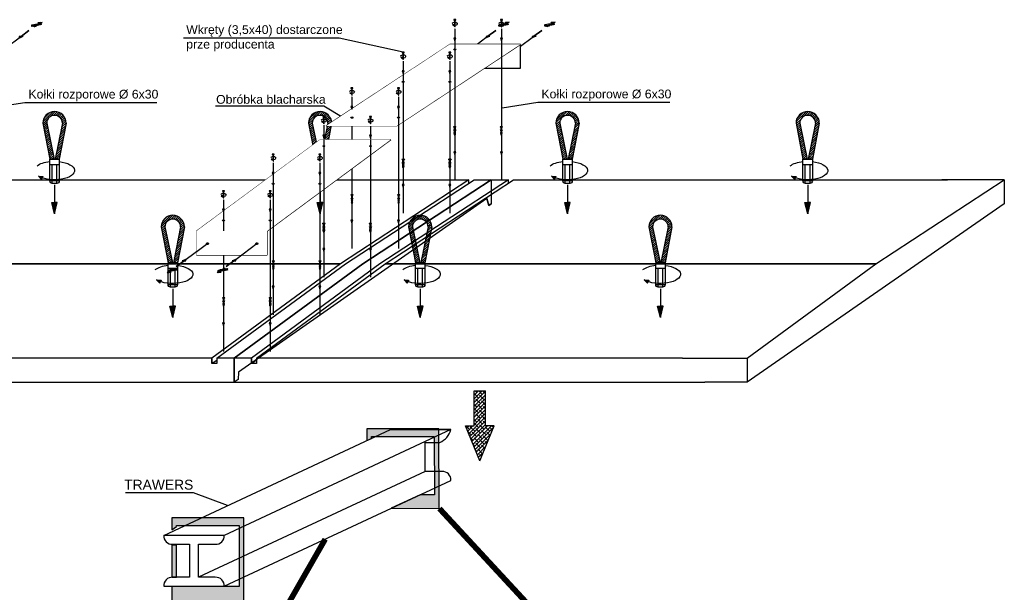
# Model space of a CAD drawing. Header units: millimetres. Extents: x 11359 to 209982, y 9392 to 44475.
# Tile 29 of 32: x 144868 to 151836, y 40418 to 44475. Entities that reach past the tile are written whole.
import ezdxf

# ---------------------------------------------------------------- set-up
doc = ezdxf.new("R2010")
doc.units = ezdxf.units.MM
doc.set_wipeout_variables(frame=1)
doc.linetypes.add('DASHED2', pattern=[0.375, 0.25, -0.125])
doc.layers.add('Aparatura', color=7, linetype='Continuous')
doc.layers.add('Obudowa', color=7, linetype='Continuous')
doc.styles.add('Arial', font='arial.ttf')

# ---------------------------------------------------------------- blocks, each defined once
blk = doc.blocks.new('Pętla RD2')
at = {"layer": 'Obudowa'}
h = blk.add_hatch(dxfattribs=at)
h.set_pattern_fill('ANSI31', color=256, scale=2.327911, style=0)
h.set_pattern_definition([(45, (-120422.972, -27003.846), (-5.22630967, 5.22630967), [])])
edge = h.paths.add_edge_path()
edge.add_line((-37, 427.8), (-1.7, 257.6))
edge.add_line((-1.7, 257.6), (-22.1, 257.6))
edge.add_line((-22.1, 257.6), (-54.7, 427.8))
edge.add_arc((0, 427.8), 54.7, 0, 180, ccw=False)
edge.add_line((54.7, 427.8), (22.1, 257.6))
edge.add_line((22.1, 257.6), (2.8, 257.6))
edge.add_line((2.8, 257.6), (37, 427.8))
edge.add_arc((0, 427.8), 37, 0, 180)
for points in [[(-61.1, 162.2), (-57.4, 168.9), (-54.9, 176.1), (-76, 177.1)], [(-13.1, 53.8), (0, 53.8), (13.1, 53.8), (0, 0)]]:
    blk.add_hatch(color=256, dxfattribs=at).paths.add_polyline_path(points)
for p, q in [((-54.7, 427.8), (-22.1, 257.6)), ((-37, 427.8), (-1.7, 257.6)), ((37, 427.8), (2.8, 257.6)), ((54.7, 427.8), (22.1, 257.6)), ((-1.7, 257.6), (-22.1, 257.6)), ((-22.1, 233.3), (22.1, 233.3)), ((-11.1, 143.2), (-11.1, 233.3)), ((22.1, 257.6), (2.8, 257.6)), ((11.3, 143.2), (11.3, 233.3)), ((-76, 177.1), (-61.1, 162.2)), ((-76, 177.1), (-54.9, 176.1)), ((-61.1, 162.2), (-57.4, 168.9)), ((-54.9, 176.1), (-57.4, 168.9)), ((-22.1, 156.4), (22.1, 156.4)), ((0, 136), (0, 0)), ((-13.1, 53.8), (0, 53.8)), ((0, 0), (-13.1, 53.8)), ((13.1, 53.8), (0, 53.8)), ((0, 0), (13.1, 53.8))]:
    blk.add_line(p, q, dxfattribs=at)
blk.add_lwpolyline([(-22.1, 257.6), (22.1, 257.6), (22.1, 154.9, -0.414214), (10.5, 143.2), (-10.5, 143.2, -0.414214), (-22.1, 154.9)], format="xyb", close=True, dxfattribs=at)
for radius in [54.7, 37]:
    blk.add_arc((0, 427.8), radius, 0, 180, dxfattribs=at)
at = {"layer": 'Obudowa', "extrusion": (0, 0, -1)}
for start_param, end_param in [(3.688562, 4.487808), (4.955091, 8.758452)]:
    blk.add_ellipse((-0.8, 204), major_axis=(95.6, 0), ratio=0.455266, start_param=start_param, end_param=end_param, dxfattribs=at)
blk = doc.blocks.new('wkręt metalowy')
at = {"layer": 'Aparatura'}
blk.add_hatch(color=256, dxfattribs=at).paths.add_polyline_path([(-16.1, -35.4), (-8.8, -42.8), (-5.8, -36.3)])
h = blk.add_hatch(dxfattribs=at)
h.set_pattern_fill('ANSI31', color=256, style=0)
h.set_pattern_definition([(45, (-65941.505, -9144.7633), (-2.24506403, 2.24506403), [])])
h.paths.add_polyline_path([(2, -6.5), (-2, -6.5), (-2, -47.2), (-0.7, -51.7), (0.7, -51.7), (2, -47.2)])
for points in [[(7, 0), (-7, 0), (-7, -3.3), (-2, -6.5), (-2, -47.2), (-0.7, -51.7), (0.7, -51.7), (2, -47.2), (2, -6.5), (7, -3.3), (7, 0)], [(-16.1, -35.4), (-8.8, -42.8), (-5.8, -36.3)]]:
    blk.add_lwpolyline(points, close=True, dxfattribs=at)
blk.add_lwpolyline([(-18.1, -25.8, -0.254348), (-0.4, -17.2, -0.252478), (15.7, -24.3, -0.477667), (10.6, -38, -0.171325), (-7.3, -39.5, 0.764721)], format="xyb", dxfattribs=at)
blk.add_lwpolyline([(-2, -6.5), (2, -6.5)], dxfattribs=at)
blk = doc.blocks.new('kolek rozporo')
at = {"layer": 'Aparatura', "color": 251}
blk.add_lwpolyline([(-4, -3.1), (-4, -27.6), (-7.2, -22.7), (-6.3, -26.7), (-4, -30.6), (-4, -38.5), (-6, -38.5), (-6, -40.5), (-4, -41.5), (-4, -48.1), (-6, -48.1), (-6, -50.1), (-4, -51.1), (-4, -55.3), (-1.4, -60.8), (-0.2, -60.8), (-0.2, -47.3), (0.2, -47.3), (0.2, -60.8), (1.4, -60.8), (4, -55.3), (4, -51.1), (6, -50.1), (6, -48.1), (4, -48.1), (4, -41.5), (6, -40.5), (6, -38.5), (4, -38.5), (4, -30.6), (6.3, -26.7), (7.2, -22.7), (4, -27.6), (4, -3.1, -0.108384), (-4, -3.1)], format="xyb", close=True, dxfattribs=at)
for points in [[(-0.2, -20.2), (0.2, -20.2), (0.2, -24.4), (-0.2, -24.4)], [(-0.2, -27), (0.2, -27), (0.2, -33.7), (-0.2, -33.7)], [(-0.2, -36.2), (0.2, -36.2), (0.2, -44.8), (-0.2, -44.8)]]:
    blk.add_lwpolyline(points, close=True, dxfattribs=at)
at = {"layer": 'Obudowa', "color": 251}
for major_axis, ratio in [((8.34, 0), 0.418705), ((8.34, 0), 0.418705), ((5.66, 0), 0.246822), ((5.66, 0), 0.246822)]:
    blk.add_ellipse((0, 0), major_axis=major_axis, ratio=ratio, start_param=0, end_param=6.28318, dxfattribs=at)
blk = doc.blocks.new('blacha z wkretami na dach')
at = {"layer": 'Aparatura'}
for points in [[(2124.2, 1346.5), (2131.3, 1365.8), (2117, 1365.8)], [(884.1, 745), (1758.5, 1322.2), (2258.5, 1322.2), (1384.1, 745)], [(-33.6, 0), (840.7, 647.2), (1340.7, 647.2), (466.4, 0)], [(1794.3, 542.2), (1801.5, 561.5), (1787.2, 561.5)], [(2124.2, 542.2), (2131.3, 561.5), (2117, 561.5)], [(1429.4, 310.9), (1436.6, 330.2), (1422.3, 330.2)], [(1759.3, 310.9), (1766.4, 330.2), (1752.1, 330.2)], [(1066.8, 58.9), (1074, 78.2), (1059.6, 78.2)], [(1396.6, 58.9), (1403.8, 78.2), (1389.5, 78.2)], [(867.7, -143.7), (874.8, -124.4), (860.5, -124.4)], [(1197.5, -143.7), (1204.7, -124.4), (1190.4, -124.4)], [(510, -409.4), (517.1, -390), (502.8, -390)], [(839.8, -409.4), (847, -390), (832.7, -390)], [(158.4, -669.3), (165.6, -650), (151.3, -650)], [(488.3, -669.3), (495.4, -650), (481.1, -650)]]:
    blk.add_lwpolyline(points, close=True, dxfattribs=at)
at = {"layer": 'Aparatura', "color": 252, "linetype": 'DASHED2', "ltscale": 0.6}
blk.add_lwpolyline([(1066.8, 952.3), (1066.8, -124.6)], dxfattribs=at)
at = {"layer": 'Obudowa'}
for points in [[(1758.5, 1153.2), (2258.5, 1153.2), (2258.5, 1322.2), (1758.5, 1322.2), (1758.5, 1153.2)], [(-33.6, -169), (466.4, -169), (466.4, 0), (-33.6, 0), (-33.6, -169)]]:
    blk.add_lwpolyline(points, close=True, dxfattribs=at)
blk.add_ellipse((2124.1, 1287.1), major_axis=(7, 0), ratio=0.666381, start_param=0, end_param=6.28318, dxfattribs=at)
for points, knots in [([(2102.8, 1458.9), (2107.9, 1462.7), (2127.4, 1466.9), (2146.2, 1468.3), (2146.2, 1468.3), (2165.1, 1469.8), (2176.2, 1467.8), (2171.1, 1464)], [0, 0, 0, 0, 0.5, 0.5, 0.5, 0.5, 1, 1, 1, 1]), ([(2171.1, 1464), (2165.9, 1460.2), (2146.4, 1456), (2127.6, 1454.6), (2127.6, 1454.6), (2121.6, 1454.1), (2116.1, 1454), (2111.7, 1454.2)], [0, 0, 0, 0, 0.5, 0.5, 0.5, 0.5, 1, 1, 1, 1]), ([(2131, 1450.4), (2131, 1450.4), (2168.3, 1477.8), (2168.3, 1477.8), (2168.3, 1477.8), (2168.3, 1477.8), (2160.6, 1477.2), (2160.6, 1477.2), (2160.6, 1477.2), (2160.6, 1477.2), (2123.4, 1449.8), (2123.4, 1449.8), (2123.4, 1449.8), (2123.4, 1449.8), (2122.2, 1447.3), (2122.2, 1447.3), (2122.2, 1447.3), (2122.2, 1447.3), (2124.7, 1447.5), (2124.7, 1447.5), (2124.7, 1447.5), (2124.7, 1447.5), (2131, 1450.4), (2131, 1450.4)], [0, 0, 0, 0, 0.166667, 0.166667, 0.166667, 0.166667, 0.333333, 0.333333, 0.333333, 0.333333, 0.5, 0.5, 0.5, 0.5, 0.666667, 0.666667, 0.666667, 0.666667, 0.833333, 0.833333, 0.833333, 0.833333, 1, 1, 1, 1]), ([(2178.3, 1479.1), (2178.3, 1479.1), (2175.7, 1477.1), (2175.7, 1477.1), (2175.7, 1477.1), (2175.7, 1477.1), (2163.8, 1474.5), (2163.8, 1474.5), (2163.8, 1474.5), (2163.8, 1474.5), (2156.1, 1473.9), (2156.1, 1473.9), (2156.1, 1473.9), (2156.1, 1473.9), (2149.4, 1475.1), (2149.4, 1475.1), (2149.4, 1475.1), (2149.4, 1475.1), (2152, 1477.1), (2152, 1477.1), (2152, 1477.1), (2152, 1477.1), (2178.3, 1479.1), (2178.3, 1479.1)], [0, 0, 0, 0, 0.166667, 0.166667, 0.166667, 0.166667, 0.333333, 0.333333, 0.333333, 0.333333, 0.5, 0.5, 0.5, 0.5, 0.666667, 0.666667, 0.666667, 0.666667, 0.833333, 0.833333, 0.833333, 0.833333, 1, 1, 1, 1]), ([(2428.2, 1459.1), (2433.3, 1462.9), (2452.8, 1467.1), (2471.7, 1468.5), (2471.7, 1468.5), (2490.5, 1469.9), (2501.6, 1468), (2496.5, 1464.2)], [0, 0, 0, 0, 0.5, 0.5, 0.5, 0.5, 1, 1, 1, 1]), ([(2496.5, 1464.2), (2491.3, 1460.4), (2471.8, 1456.2), (2453, 1454.7), (2453, 1454.7), (2447, 1454.3), (2441.5, 1454.2), (2437.1, 1454.4)], [0, 0, 0, 0, 0.5, 0.5, 0.5, 0.5, 1, 1, 1, 1]), ([(2456.4, 1450.6), (2456.4, 1450.6), (2493.7, 1478), (2493.7, 1478), (2493.7, 1478), (2493.7, 1478), (2486, 1477.4), (2486, 1477.4), (2486, 1477.4), (2486, 1477.4), (2448.8, 1450), (2448.8, 1450), (2448.8, 1450), (2448.8, 1450), (2447.6, 1447.5), (2447.6, 1447.5), (2447.6, 1447.5), (2447.6, 1447.5), (2450.1, 1447.7), (2450.1, 1447.7), (2450.1, 1447.7), (2450.1, 1447.7), (2456.4, 1450.6), (2456.4, 1450.6)], [0, 0, 0, 0, 0.166667, 0.166667, 0.166667, 0.166667, 0.333333, 0.333333, 0.333333, 0.333333, 0.5, 0.5, 0.5, 0.5, 0.666667, 0.666667, 0.666667, 0.666667, 0.833333, 0.833333, 0.833333, 0.833333, 1, 1, 1, 1]), ([(2503.7, 1479.2), (2503.7, 1479.2), (2501.1, 1477.3), (2501.1, 1477.3), (2501.1, 1477.3), (2501.1, 1477.3), (2489.2, 1474.7), (2489.2, 1474.7), (2489.2, 1474.7), (2489.2, 1474.7), (2481.5, 1474.1), (2481.5, 1474.1), (2481.5, 1474.1), (2481.5, 1474.1), (2474.8, 1475.3), (2474.8, 1475.3), (2474.8, 1475.3), (2474.8, 1475.3), (2477.4, 1477.3), (2477.4, 1477.3), (2477.4, 1477.3), (2477.4, 1477.3), (2503.7, 1479.2), (2503.7, 1479.2)], [0, 0, 0, 0, 0.166667, 0.166667, 0.166667, 0.166667, 0.333333, 0.333333, 0.333333, 0.333333, 0.5, 0.5, 0.5, 0.5, 0.666667, 0.666667, 0.666667, 0.666667, 0.833333, 0.833333, 0.833333, 0.833333, 1, 1, 1, 1]), ([(2085.1, 1420.9), (2085.1, 1420.9), (2029.2, 1379.8), (2029.2, 1379.8), (2029.2, 1379.8), (2029.2, 1379.8), (2085.1, 1420.9), (2085.1, 1420.9)], [0, 0, 0, 0, 0.5, 0.5, 0.5, 0.5, 1, 1, 1, 1]), ([(2123.4, 1456.8), (2123.4, 1456.8), (2116, 1454.3), (2116, 1454.3), (2116, 1454.3), (2116, 1454.3), (2108.6, 1451.8), (2108.6, 1451.8), (2108.6, 1451.8), (2108.6, 1451.8), (2105.2, 1453.3), (2105.2, 1453.3), (2105.2, 1453.3), (2105.2, 1453.3), (2101.8, 1454.9), (2101.8, 1454.9), (2101.8, 1454.9), (2101.8, 1454.9), (2112.6, 1455.8), (2112.6, 1455.8), (2112.6, 1455.8), (2112.6, 1455.8), (2123.4, 1456.8), (2123.4, 1456.8)], [0, 0, 0, 0, 0.166667, 0.166667, 0.166667, 0.166667, 0.333333, 0.333333, 0.333333, 0.333333, 0.5, 0.5, 0.5, 0.5, 0.666667, 0.666667, 0.666667, 0.666667, 0.833333, 0.833333, 0.833333, 0.833333, 1, 1, 1, 1]), ([(2410.5, 1421.1), (2410.5, 1421.1), (2354.7, 1380), (2354.7, 1380), (2354.7, 1380), (2354.7, 1380), (2410.5, 1421.1), (2410.5, 1421.1)], [0, 0, 0, 0, 0.5, 0.5, 0.5, 0.5, 1, 1, 1, 1]), ([(2448.8, 1457), (2448.8, 1457), (2441.4, 1454.5), (2441.4, 1454.5), (2441.4, 1454.5), (2441.4, 1454.5), (2434, 1452), (2434, 1452), (2434, 1452), (2434, 1452), (2430.6, 1453.5), (2430.6, 1453.5), (2430.6, 1453.5), (2430.6, 1453.5), (2427.2, 1455), (2427.2, 1455), (2427.2, 1455), (2427.2, 1455), (2438, 1456), (2438, 1456), (2438, 1456), (2438, 1456), (2448.8, 1457), (2448.8, 1457)], [0, 0, 0, 0, 0.166667, 0.166667, 0.166667, 0.166667, 0.333333, 0.333333, 0.333333, 0.333333, 0.5, 0.5, 0.5, 0.5, 0.666667, 0.666667, 0.666667, 0.666667, 0.833333, 0.833333, 0.833333, 0.833333, 1, 1, 1, 1]), ([(1429.4, 1266), (1429.4, 1266), (976.1, 1366.2), (976.1, 1366.2), (976.1, 1366.2), (976.1, 1366.2), (-126.1, 1366.2), (-126.1, 1366.2)], [0, 0, 0, 0, 0.5, 0.5, 0.5, 0.5, 1, 1, 1, 1]), ([(2014.1, 1368.7), (2014.1, 1368.7), (2015.3, 1373.9), (2015.3, 1373.9), (2015.3, 1373.9), (2015.3, 1373.9), (2016.5, 1379.1), (2016.5, 1379.1), (2016.5, 1379.1), (2016.5, 1379.1), (2029.6, 1380.1), (2029.6, 1380.1), (2029.6, 1380.1), (2029.6, 1380.1), (2042.8, 1381.1), (2042.8, 1381.1), (2042.8, 1381.1), (2042.8, 1381.1), (2028.4, 1374.9), (2028.4, 1374.9), (2028.4, 1374.9), (2028.4, 1374.9), (2014.1, 1368.7), (2014.1, 1368.7)], [0, 0, 0, 0, 0.166667, 0.166667, 0.166667, 0.166667, 0.333333, 0.333333, 0.333333, 0.333333, 0.5, 0.5, 0.5, 0.5, 0.666667, 0.666667, 0.666667, 0.666667, 0.833333, 0.833333, 0.833333, 0.833333, 1, 1, 1, 1]), ([(2014.1, 1368.7), (2014.1, 1368.7), (2015.3, 1373.9), (2015.3, 1373.9), (2015.3, 1373.9), (2015.3, 1373.9), (2016.5, 1379.1), (2016.5, 1379.1), (2016.5, 1379.1), (2016.5, 1379.1), (2029.6, 1380.1), (2029.6, 1380.1), (2029.6, 1380.1), (2029.6, 1380.1), (2042.8, 1381.1), (2042.8, 1381.1), (2042.8, 1381.1), (2042.8, 1381.1), (2028.4, 1374.9), (2028.4, 1374.9), (2028.4, 1374.9), (2028.4, 1374.9), (2014.1, 1368.7), (2014.1, 1368.7)], [0, 0, 0, 0, 0.166667, 0.166667, 0.166667, 0.166667, 0.333333, 0.333333, 0.333333, 0.333333, 0.5, 0.5, 0.5, 0.5, 0.666667, 0.666667, 0.666667, 0.666667, 0.833333, 0.833333, 0.833333, 0.833333, 1, 1, 1, 1]), ([(2340.4, 1368.7), (2340.4, 1368.7), (2341.6, 1373.9), (2341.6, 1373.9), (2341.6, 1373.9), (2341.6, 1373.9), (2342.8, 1379.1), (2342.8, 1379.1), (2342.8, 1379.1), (2342.8, 1379.1), (2355.9, 1380.1), (2355.9, 1380.1), (2355.9, 1380.1), (2355.9, 1380.1), (2369.1, 1381.1), (2369.1, 1381.1), (2369.1, 1381.1), (2369.1, 1381.1), (2354.7, 1374.9), (2354.7, 1374.9), (2354.7, 1374.9), (2354.7, 1374.9), (2340.4, 1368.7), (2340.4, 1368.7)], [0, 0, 0, 0, 0.166667, 0.166667, 0.166667, 0.166667, 0.333333, 0.333333, 0.333333, 0.333333, 0.5, 0.5, 0.5, 0.5, 0.666667, 0.666667, 0.666667, 0.666667, 0.833333, 0.833333, 0.833333, 0.833333, 1, 1, 1, 1]), ([(2340.4, 1368.7), (2340.4, 1368.7), (2341.6, 1373.9), (2341.6, 1373.9), (2341.6, 1373.9), (2341.6, 1373.9), (2342.8, 1379.1), (2342.8, 1379.1), (2342.8, 1379.1), (2342.8, 1379.1), (2355.9, 1380.1), (2355.9, 1380.1), (2355.9, 1380.1), (2355.9, 1380.1), (2369.1, 1381.1), (2369.1, 1381.1), (2369.1, 1381.1), (2369.1, 1381.1), (2354.7, 1374.9), (2354.7, 1374.9), (2354.7, 1374.9), (2354.7, 1374.9), (2340.4, 1368.7), (2340.4, 1368.7)], [0, 0, 0, 0, 0.166667, 0.166667, 0.166667, 0.166667, 0.333333, 0.333333, 0.333333, 0.333333, 0.5, 0.5, 0.5, 0.5, 0.666667, 0.666667, 0.666667, 0.666667, 0.833333, 0.833333, 0.833333, 0.833333, 1, 1, 1, 1]), ([(2130.6, 873.5), (2130.6, 873.5), (2382.2, 913), (2382.2, 913), (2382.2, 913), (2382.2, 913), (3316.5, 913), (3316.5, 913)], [0, 0, 0, 0, 0.5, 0.5, 0.5, 0.5, 1, 1, 1, 1]), ([(1003.3, 801.6), (1003.3, 801.6), (867.7, 883.7), (867.7, 883.7), (867.7, 883.7), (867.7, 883.7), (101.1, 883.7), (101.1, 883.7)], [0, 0, 0, 0, 0.5, 0.5, 0.5, 0.5, 1, 1, 1, 1]), ([(-106.6, -199.6), (-106.6, -199.6), (-107.8, -204.8), (-107.8, -204.8), (-107.8, -204.8), (-107.8, -204.8), (-109, -210), (-109, -210), (-109, -210), (-109, -210), (-122.2, -211), (-122.2, -211), (-122.2, -211), (-122.2, -211), (-135.3, -212), (-135.3, -212), (-135.3, -212), (-135.3, -212), (-121, -205.8), (-121, -205.8), (-121, -205.8), (-121, -205.8), (-106.6, -199.6), (-106.6, -199.6)], [0, 0, 0, 0, 0.166667, 0.166667, 0.166667, 0.166667, 0.333333, 0.333333, 0.333333, 0.333333, 0.5, 0.5, 0.5, 0.5, 0.666667, 0.666667, 0.666667, 0.666667, 0.833333, 0.833333, 0.833333, 0.833333, 1, 1, 1, 1]), ([(-106.6, -199.6), (-106.6, -199.6), (-107.8, -204.8), (-107.8, -204.8), (-107.8, -204.8), (-107.8, -204.8), (-109, -210), (-109, -210), (-109, -210), (-109, -210), (-122.2, -211), (-122.2, -211), (-122.2, -211), (-122.2, -211), (-135.3, -212), (-135.3, -212), (-135.3, -212), (-135.3, -212), (-121, -205.8), (-121, -205.8), (-121, -205.8), (-121, -205.8), (-106.6, -199.6), (-106.6, -199.6)], [0, 0, 0, 0, 0.166667, 0.166667, 0.166667, 0.166667, 0.333333, 0.333333, 0.333333, 0.333333, 0.5, 0.5, 0.5, 0.5, 0.666667, 0.666667, 0.666667, 0.666667, 0.833333, 0.833333, 0.833333, 0.833333, 1, 1, 1, 1]), ([(-165.9, -274), (-171.1, -277.8), (-190.6, -282), (-209.4, -283.4), (-209.4, -283.4), (-228.3, -284.8), (-239.4, -282.9), (-234.2, -279.1)], [0, 0, 0, 0, 0.5, 0.5, 0.5, 0.5, 1, 1, 1, 1]), ([(-234.2, -279.1), (-229.1, -275.3), (-209.6, -271.1), (-190.7, -269.7), (-190.7, -269.7), (-184.8, -269.2), (-179.3, -269.1), (-174.9, -269.3)], [0, 0, 0, 0, 0.5, 0.5, 0.5, 0.5, 1, 1, 1, 1]), ([(-194.2, -265.5), (-194.2, -265.5), (-231.5, -292.9), (-231.5, -292.9), (-231.5, -292.9), (-231.5, -292.9), (-223.8, -292.3), (-223.8, -292.3), (-223.8, -292.3), (-223.8, -292.3), (-186.5, -264.9), (-186.5, -264.9), (-186.5, -264.9), (-186.5, -264.9), (-185.4, -262.4), (-185.4, -262.4), (-185.4, -262.4), (-185.4, -262.4), (-187.9, -262.6), (-187.9, -262.6), (-187.9, -262.6), (-187.9, -262.6), (-194.2, -265.5), (-194.2, -265.5)], [0, 0, 0, 0, 0.166667, 0.166667, 0.166667, 0.166667, 0.333333, 0.333333, 0.333333, 0.333333, 0.5, 0.5, 0.5, 0.5, 0.666667, 0.666667, 0.666667, 0.666667, 0.833333, 0.833333, 0.833333, 0.833333, 1, 1, 1, 1]), ([(-186.6, -271.9), (-186.6, -271.9), (-179.2, -269.4), (-179.2, -269.4), (-179.2, -269.4), (-179.2, -269.4), (-171.8, -266.9), (-171.8, -266.9), (-171.8, -266.9), (-171.8, -266.9), (-168.4, -268.4), (-168.4, -268.4), (-168.4, -268.4), (-168.4, -268.4), (-165, -269.9), (-165, -269.9), (-165, -269.9), (-165, -269.9), (-175.8, -270.9), (-175.8, -270.9), (-175.8, -270.9), (-175.8, -270.9), (-186.6, -271.9), (-186.6, -271.9)], [0, 0, 0, 0, 0.166667, 0.166667, 0.166667, 0.166667, 0.333333, 0.333333, 0.333333, 0.333333, 0.5, 0.5, 0.5, 0.5, 0.666667, 0.666667, 0.666667, 0.666667, 0.833333, 0.833333, 0.833333, 0.833333, 1, 1, 1, 1]), ([(-177.6, -251.8), (-177.6, -251.8), (-121.8, -210.7), (-121.8, -210.7), (-121.8, -210.7), (-121.8, -210.7), (-177.6, -251.8), (-177.6, -251.8)], [0, 0, 0, 0, 0.5, 0.5, 0.5, 0.5, 1, 1, 1, 1]), ([(187.8, -274), (182.6, -277.8), (163.1, -282), (144.3, -283.4), (144.3, -283.4), (125.4, -284.8), (114.3, -282.9), (119.5, -279.1)], [0, 0, 0, 0, 0.5, 0.5, 0.5, 0.5, 1, 1, 1, 1]), ([(119.5, -279.1), (124.6, -275.3), (144.1, -271.1), (163, -269.7), (163, -269.7), (169, -269.2), (174.4, -269.1), (178.8, -269.3)], [0, 0, 0, 0, 0.5, 0.5, 0.5, 0.5, 1, 1, 1, 1]), ([(159.5, -265.5), (159.5, -265.5), (122.2, -292.9), (122.2, -292.9), (122.2, -292.9), (122.2, -292.9), (129.9, -292.3), (129.9, -292.3), (129.9, -292.3), (129.9, -292.3), (167.2, -264.9), (167.2, -264.9), (167.2, -264.9), (167.2, -264.9), (168.3, -262.4), (168.3, -262.4), (168.3, -262.4), (168.3, -262.4), (165.8, -262.6), (165.8, -262.6), (165.8, -262.6), (165.8, -262.6), (159.5, -265.5), (159.5, -265.5)], [0, 0, 0, 0, 0.166667, 0.166667, 0.166667, 0.166667, 0.333333, 0.333333, 0.333333, 0.333333, 0.5, 0.5, 0.5, 0.5, 0.666667, 0.666667, 0.666667, 0.666667, 0.833333, 0.833333, 0.833333, 0.833333, 1, 1, 1, 1]), ([(167.1, -271.9), (167.1, -271.9), (174.5, -269.4), (174.5, -269.4), (174.5, -269.4), (174.5, -269.4), (181.9, -266.9), (181.9, -266.9), (181.9, -266.9), (181.9, -266.9), (185.3, -268.4), (185.3, -268.4), (185.3, -268.4), (185.3, -268.4), (188.7, -269.9), (188.7, -269.9), (188.7, -269.9), (188.7, -269.9), (177.9, -270.9), (177.9, -270.9), (177.9, -270.9), (177.9, -270.9), (167.1, -271.9), (167.1, -271.9)], [0, 0, 0, 0, 0.166667, 0.166667, 0.166667, 0.166667, 0.333333, 0.333333, 0.333333, 0.333333, 0.5, 0.5, 0.5, 0.5, 0.666667, 0.666667, 0.666667, 0.666667, 0.833333, 0.833333, 0.833333, 0.833333, 1, 1, 1, 1]), ([(176.1, -251.8), (176.1, -251.8), (231.9, -210.7), (231.9, -210.7), (231.9, -210.7), (231.9, -210.7), (176.1, -251.8), (176.1, -251.8)], [0, 0, 0, 0, 0.5, 0.5, 0.5, 0.5, 1, 1, 1, 1]), ([(-241.5, -294.2), (-241.5, -294.2), (-238.8, -292.2), (-238.8, -292.2), (-238.8, -292.2), (-238.8, -292.2), (-227, -289.6), (-227, -289.6), (-227, -289.6), (-227, -289.6), (-219.3, -289), (-219.3, -289), (-219.3, -289), (-219.3, -289), (-212.6, -290.2), (-212.6, -290.2), (-212.6, -290.2), (-212.6, -290.2), (-215.2, -292.2), (-215.2, -292.2), (-215.2, -292.2), (-215.2, -292.2), (-241.5, -294.2), (-241.5, -294.2)], [0, 0, 0, 0, 0.166667, 0.166667, 0.166667, 0.166667, 0.333333, 0.333333, 0.333333, 0.333333, 0.5, 0.5, 0.5, 0.5, 0.666667, 0.666667, 0.666667, 0.666667, 0.833333, 0.833333, 0.833333, 0.833333, 1, 1, 1, 1]), ([(112.2, -294.2), (112.2, -294.2), (114.9, -292.2), (114.9, -292.2), (114.9, -292.2), (114.9, -292.2), (126.7, -289.6), (126.7, -289.6), (126.7, -289.6), (126.7, -289.6), (134.4, -289), (134.4, -289), (134.4, -289), (134.4, -289), (141.2, -290.2), (141.2, -290.2), (141.2, -290.2), (141.2, -290.2), (138.5, -292.2), (138.5, -292.2), (138.5, -292.2), (138.5, -292.2), (112.2, -294.2), (112.2, -294.2)], [0, 0, 0, 0, 0.166667, 0.166667, 0.166667, 0.166667, 0.333333, 0.333333, 0.333333, 0.333333, 0.5, 0.5, 0.5, 0.5, 0.666667, 0.666667, 0.666667, 0.666667, 0.833333, 0.833333, 0.833333, 0.833333, 1, 1, 1, 1])]:
    blk.add_open_spline(points, degree=3, knots=knots, dxfattribs=at)
for points in [[(2136, 1460.8), (2136, 1460.8), (2151.3, 1463.7), (2151.3, 1463.7)], [(2140.7, 1464.3), (2140.7, 1464.3), (2156, 1467.1), (2156, 1467.1)], [(2145.4, 1467.7), (2145.4, 1467.7), (2160.7, 1470.6), (2160.7, 1470.6)], [(2150, 1471.2), (2150, 1471.2), (2165.3, 1474), (2165.3, 1474)], [(2155.1, 1473.2), (2155.1, 1473.2), (2155.1, 1473.2), (2155.1, 1473.2)], [(2461.4, 1461), (2461.4, 1461), (2476.7, 1463.8), (2476.7, 1463.8)], [(2466.1, 1464.4), (2466.1, 1464.4), (2481.4, 1467.3), (2481.4, 1467.3)], [(2470.8, 1467.9), (2470.8, 1467.9), (2486.1, 1470.7), (2486.1, 1470.7)], [(2475.5, 1471.3), (2475.5, 1471.3), (2490.8, 1474.2), (2490.8, 1474.2)], [(2480.5, 1473.3), (2480.5, 1473.3), (2480.5, 1473.3), (2480.5, 1473.3)], [(2085.1, 1420.9), (2085.1, 1420.9), (2029.2, 1379.8), (2029.2, 1379.8)], [(2123.1, 1451.1), (2123.1, 1451.1), (2136.3, 1452.8), (2136.3, 1452.8)], [(2126.6, 1453.9), (2126.6, 1453.9), (2141.9, 1456.7), (2141.9, 1456.7)], [(2127.8, 1454.6), (2127.8, 1454.6), (2141, 1456.3), (2141, 1456.3)], [(2130, 1454.7), (2130, 1454.7), (2138.6, 1456), (2138.6, 1456)], [(2131.3, 1457.3), (2131.3, 1457.3), (2146.6, 1460.2), (2146.6, 1460.2)], [(2410.5, 1421.1), (2410.5, 1421.1), (2354.7, 1380), (2354.7, 1380)], [(2448.5, 1451.3), (2448.5, 1451.3), (2461.7, 1453), (2461.7, 1453)], [(2452, 1454.1), (2452, 1454.1), (2467.3, 1456.9), (2467.3, 1456.9)], [(2453.2, 1454.7), (2453.2, 1454.7), (2466.4, 1456.5), (2466.4, 1456.5)], [(2455.4, 1454.9), (2455.4, 1454.9), (2464, 1456.2), (2464, 1456.2)], [(2456.7, 1457.5), (2456.7, 1457.5), (2472, 1460.4), (2472, 1460.4)], [(2014.4, 1367.7), (2014.4, 1367.7), (1953, 1322.2), (1953, 1322.2)], [(2340.7, 1367.7), (2340.7, 1367.7), (2258.5, 1306.9), (2258.5, 1306.9)], [(-199.2, -275.9), (-199.2, -275.9), (-214.5, -278.7), (-214.5, -278.7)], [(-194.5, -272.4), (-194.5, -272.4), (-209.8, -275.3), (-209.8, -275.3)], [(-189.8, -269), (-189.8, -269), (-205.1, -271.8), (-205.1, -271.8)], [(-191, -269.7), (-191, -269.7), (-204.2, -271.4), (-204.2, -271.4)], [(-193.2, -269.8), (-193.2, -269.8), (-201.8, -271.1), (-201.8, -271.1)], [(-186.3, -266.2), (-186.3, -266.2), (-199.5, -267.9), (-199.5, -267.9)], [(-177.6, -251.8), (-177.6, -251.8), (-121.8, -210.7), (-121.8, -210.7)], [(154.5, -275.9), (154.5, -275.9), (139.3, -278.7), (139.3, -278.7)], [(159.2, -272.4), (159.2, -272.4), (143.9, -275.3), (143.9, -275.3)], [(163.9, -269), (163.9, -269), (148.6, -271.8), (148.6, -271.8)], [(162.7, -269.7), (162.7, -269.7), (149.5, -271.4), (149.5, -271.4)], [(160.5, -269.8), (160.5, -269.8), (151.9, -271.1), (151.9, -271.1)], [(167.4, -266.2), (167.4, -266.2), (154.2, -267.9), (154.2, -267.9)], [(176.1, -251.8), (176.1, -251.8), (231.9, -210.7), (231.9, -210.7)], [(-213.2, -286.2), (-213.2, -286.2), (-228.5, -289.1), (-228.5, -289.1)], [(-208.6, -282.8), (-208.6, -282.8), (-223.8, -285.6), (-223.8, -285.6)], [(-203.9, -279.3), (-203.9, -279.3), (-219.1, -282.2), (-219.1, -282.2)], [(-218.3, -288.3), (-218.3, -288.3), (-218.3, -288.3), (-218.3, -288.3)], [(140.5, -286.2), (140.5, -286.2), (125.2, -289.1), (125.2, -289.1)], [(145.2, -282.8), (145.2, -282.8), (129.9, -285.6), (129.9, -285.6)], [(149.9, -279.3), (149.9, -279.3), (134.6, -282.2), (134.6, -282.2)], [(135.4, -288.3), (135.4, -288.3), (135.4, -288.3), (135.4, -288.3)]]:
    blk.add_open_spline(points, degree=3, dxfattribs=at)
at = {"layer": 'Aparatura'}
for name, p in [('wkręt metalowy', (1794.3, 1497.3)), ('wkręt metalowy', (2124.2, 1497.3)), ('wkręt metalowy', (867.7, 811.4)), ('kolek rozporo', (1794.3, 739.2)), ('kolek rozporo', (2124.2, 739.2)), ('kolek rozporo', (1429.4, 507.9)), ('kolek rozporo', (1759.3, 507.9)), ('kolek rozporo', (1066.8, 255.9)), ('kolek rozporo', (1396.6, 255.9)), ('kolek rozporo', (867.7, 53.3)), ('kolek rozporo', (1197.5, 53.3)), ('kolek rozporo', (510, -212.4)), ('kolek rozporo', (839.8, -212.4)), ('kolek rozporo', (158.4, -472.3)), ('kolek rozporo', (488.3, -472.3))]:
    blk.add_blockref(name, p, dxfattribs=at)
at = {"layer": 'Aparatura', "char_height": 62, "width": 1421.575, "attachment_point": 1, "style": 'Arial'}
for s, insert in [('Wkręty (3,5x40) dostarczone \\Pprze producenta', (-106.2, 1457.9, -17520061.9)), ('Obróbka blacharska', (105.5, 963.7, -17520061.9)), ('Kołki rozporowe %%C 6x30', (2407.4, 1002, -17520061.9))]:
    blk.add_mtext(s, dxfattribs=dict(at, insert=insert))
blk.add_wipeout([(-33.6, 0), (840.7, 647.2), (1340.7, 647.2), (466.4, 0)]).translate(0, 0, -17521172.5).dxf.layer = 'Aparatura'
at = {"layer": 'Aparatura', "color": 252, "linetype": 'DASHED2', "ltscale": 0.6}
for points in [[(867.7, 749.6), (867.7, -327.2)], [(1197.5, 749.6), (1197.5, -327.2)], [(510, 484), (510, -592.9)], [(839.8, 484), (839.8, -592.9)], [(158.4, 224), (158.4, -852.8)], [(488.3, 224), (488.3, -852.8)]]:
    blk.add_lwpolyline(points, dxfattribs=at)
at = {"layer": 'Aparatura'}
for points in [[(867.7, 660.6), (874.8, 679.9), (860.5, 679.9)], [(1197.5, 660.6), (1204.7, 679.9), (1190.4, 679.9)], [(510, 394.9), (517.1, 414.3), (502.8, 414.3)], [(839.8, 394.9), (847, 414.3), (832.7, 414.3)], [(158.4, 135), (165.6, 154.3), (151.3, 154.3)], [(488.3, 135), (495.4, 154.3), (481.1, 154.3)]]:
    blk.add_lwpolyline(points, close=True, dxfattribs=at)
at = {"layer": 'Obudowa'}
for centre, major_axis, ratio in [((867.7, 601.2), (7, 0), 0.666381), ((1197.5, 601.2), (7, 0), 0.666381), ((510, 335.5), (7, 0), 0.666381), ((839.8, 335.5), (6.99, 0), 0.666953), ((158.4, 75.6), (6.99, 0), 0.666953), ((488.2, 75.6), (7, 0), 0.666381)]:
    blk.add_ellipse(centre, major_axis=major_axis, ratio=ratio, start_param=0, end_param=6.28318, dxfattribs=at)
at = {"layer": 'Aparatura'}
for p in [(510, 545.7), (839.8, 545.7), (158.4, 285.8), (488.3, 285.8)]:
    blk.add_blockref('wkręt metalowy', p, dxfattribs=at)
for points in [[(884.1, 745), (1758.5, 1322.2), (2258.5, 1322.2), (1384.1, 745)], [(-33.6, 0), (466.4, 0), (466.4, -169), (-33.6, -169)]]:
    blk.add_wipeout(points).translate(0, 0, -17521172.5).dxf.layer = 'Aparatura'
at = {"layer": 'Aparatura', "color": 252, "linetype": 'DASHED2', "ltscale": 0.6}
for points in [[(1794.3, 1435.5), (1794.3, 358.7)], [(2124.2, 1435.5), (2124.2, 358.7)], [(1429.4, 1204.2), (1429.4, 127.4)], [(1759.3, 1204.2), (1759.3, 127.4)], [(1396.6, 952.3), (1396.6, -124.6)]]:
    blk.add_lwpolyline(points, dxfattribs=at)
at = {"layer": 'Aparatura'}
for points in [[(1794.3, 1346.5), (1801.5, 1365.8), (1787.2, 1365.8)], [(1429.4, 1115.2), (1436.6, 1134.5), (1422.3, 1134.5)], [(1759.3, 1115.2), (1766.4, 1134.5), (1752.1, 1134.5)], [(1066.8, 863.2), (1074, 882.6), (1059.6, 882.6)], [(1396.6, 863.2), (1403.8, 882.6), (1389.5, 882.6)]]:
    blk.add_lwpolyline(points, close=True, dxfattribs=at)
at = {"layer": 'Obudowa'}
for centre, major_axis, ratio in [((1794.3, 1287.1), (6.99, 0), 0.666953), ((1429.4, 1055.8), (7, 0), 0.666381), ((1759.3, 1055.8), (6.99, 0), 0.666953), ((1066.8, 803.8), (7, 0), 0.666381), ((1396.6, 803.8), (6.99, 0), 0.666953), ((43.6, -89.3), (7, 0), 0.98199), ((394.1, -89.3), (7, 0), 0.98199)]:
    blk.add_ellipse(centre, major_axis=major_axis, ratio=ratio, start_param=0, end_param=6.28318, dxfattribs=at)
for points in [[(-106.9, -198.6), (-106.9, -198.6), (45.7, -86.2), (45.7, -86.2)], [(246.8, -198.6), (246.8, -198.6), (396.1, -86.1), (396.1, -86.1)]]:
    blk.add_open_spline(points, degree=3, dxfattribs=at)
blk.add_open_spline([(247.1, -199.6), (247.1, -199.6), (245.9, -204.8), (245.9, -204.8), (245.9, -204.8), (245.9, -204.8), (244.7, -210), (244.7, -210), (244.7, -210), (244.7, -210), (231.5, -211), (231.5, -211), (231.5, -211), (231.5, -211), (218.4, -212), (218.4, -212), (218.4, -212), (218.4, -212), (232.7, -205.8), (232.7, -205.8), (232.7, -205.8), (232.7, -205.8), (247.1, -199.6), (247.1, -199.6)], degree=3, knots=[0, 0, 0, 0, 0.166667, 0.166667, 0.166667, 0.166667, 0.333333, 0.333333, 0.333333, 0.333333, 0.5, 0.5, 0.5, 0.5, 0.666667, 0.666667, 0.666667, 0.666667, 0.833333, 0.833333, 0.833333, 0.833333, 1, 1, 1, 1], dxfattribs=at)
blk.add_open_spline([(247.1, -199.6), (247.1, -199.6), (245.9, -204.8), (245.9, -204.8), (245.9, -204.8), (245.9, -204.8), (244.7, -210), (244.7, -210), (244.7, -210), (244.7, -210), (231.5, -211), (231.5, -211), (231.5, -211), (231.5, -211), (218.4, -212), (218.4, -212), (218.4, -212), (218.4, -212), (232.7, -205.8), (232.7, -205.8), (232.7, -205.8), (232.7, -205.8), (247.1, -199.6), (247.1, -199.6)], degree=3, knots=[0, 0, 0, 0, 0.166667, 0.166667, 0.166667, 0.166667, 0.333333, 0.333333, 0.333333, 0.333333, 0.5, 0.5, 0.5, 0.5, 0.666667, 0.666667, 0.666667, 0.666667, 0.833333, 0.833333, 0.833333, 0.833333, 1, 1, 1, 1], dxfattribs=at)
at = {"layer": 'Aparatura'}
for p in [(1429.4, 1266), (1759.3, 1266), (1066.8, 1014), (1396.6, 1014), (1197.5, 811.4)]:
    blk.add_blockref('wkręt metalowy', p, dxfattribs=at)
blk = doc.blocks.new('A$C699EC12C')
at = {"layer": 'Obudowa'}
blk.add_hatch(color=256, dxfattribs=at).paths.add_polyline_path([(959.3, 2131.3), (992.3, 2146.8), (992.3, 2159.7), (1435.5, 2159.7), (1437.7, 1747.9), (1336.9, 1747.9), (1131, 1651.7), (1470.4, 1649.8), (1468.2, 2214.2), (959.3, 2214.2)])
h = blk.add_hatch(color=256, dxfattribs=at)
h.paths.add_polyline_path([(-388.3, 1390.3), (-421.3, 1390.3), (-421.3, 1164.6), (-388.3, 1164.6)], flags=17)
h.paths.add_polyline_path([(-421.3, 1499.4), (-388.3, 1521.6), (-388.3, 1530.5), (54.8, 1530.5), (54.8, 1097.1), (-388.3, 1097.1), (-388.3, 1098.4), (-421.3, 1098.4), (-421.3, 999), (87.6, 999), (87.6, 1585), (-421.4, 1585)])
at = {"layer": 'Obudowa', "linetype": 'Continuous', "elevation": -17522688, "flags": 128}
for points in [[(-478.3, 1459.8), (1125.7, 2209.1), (1553.7, 2209.1), (-50.3, 1459.8), (-478.3, 1459.8)], [(959.3, 2131.3), (992.3, 2146.8), (992.3, 2159.7), (1435.5, 2159.7), (1437.7, 1747.9), (1336.9, 1747.9), (1131, 1651.7), (1470.4, 1649.8), (1468.2, 2214.2), (959.3, 2214.2), (959.3, 2131.3)], [(1371.2, 1912.1), (-232.8, 1162.8)], [(-50.3, 1099.8), (1553.7, 1849.1)]]:
    blk.add_lwpolyline(points, dxfattribs=at)
for points in [[(1371.2, 2117.6), (1475.2, 2117.6, 0.233942), (1553.7, 2209.1), (1125.7, 2209.1)], [(1553.7, 1849.1, 0.450925), (1490.7, 1912.1), (1371.2, 1912.1), (1371.2, 2117.6)]]:
    blk.add_lwpolyline(points, format="xyb", dxfattribs=at)
at = {"layer": 'Obudowa', "elevation": -17522688}
for points in [[(-50.3, 1099.8), (1553.7, 1849.1)], [(-421.3, 1499.4), (-388.3, 1521.6), (-388.3, 1530.5), (54.8, 1530.5), (54.8, 1097.1), (-388.3, 1097.1), (-388.3, 1098.4), (-421.3, 1098.4), (-421.3, 999), (87.6, 999), (87.6, 1585), (-421.4, 1585), (-421.3, 1499.4)]]:
    blk.add_lwpolyline(points, dxfattribs=at)
at = {"layer": 'Obudowa', "const_width": 40}
blk.add_lwpolyline([(1472.4, 1649.8), (2186, 877.6)], dxfattribs=at)
at = {"layer": 'Obudowa', "linetype": 'Continuous', "elevation": -17522688, "flags": 128}
blk.add_lwpolyline([(-295.8, 1162.8), (-415.3, 1162.8, 0.450925), (-478.3, 1099.8), (-50.3, 1099.8, 0.450925), (-113.3, 1162.8), (-232.8, 1162.8), (-232.8, 1396.8), (-113.3, 1396.8, 0.450925), (-50.3, 1459.8), (-478.3, 1459.8, 0.450925), (-415.3, 1396.8), (-295.8, 1396.8)], format="xyb", close=True, dxfattribs=at)
at = {"layer": 'Obudowa', "const_width": 40, "elevation": -17522688}
blk.add_lwpolyline([(664.1, 1432.6), (346.8, 877.6)], dxfattribs=at)
at = {"layer": 'Obudowa', "linetype": 'Continuous', "elevation": -17522688}
blk.add_lwpolyline([(-388.3, 1390.3), (-421.3, 1390.3), (-421.3, 1164.6), (-388.3, 1164.6)], close=True, dxfattribs=at)
at = {"layer": 'Obudowa'}
blk.add_open_spline([(-26.2, 1671, -17522688), (-26.2, 1671, -17522688), (-268.3, 1760.1, -17522688), (-268.3, 1760.1, -17522688), (-268.3, 1760.1, -17522688), (-268.3, 1760.1, -17522688), (-748.6, 1760.1, -17522688), (-748.6, 1760.1, -17522688)], degree=3, knots=[0, 0, 0, 0, 0.5, 0.5, 0.5, 0.5, 1, 1, 1, 1], dxfattribs=at)
at = {"layer": 'Obudowa', "insert": (-758.1, 1853.9, -17522688), "char_height": 77.597, "width": 1221.141, "attachment_point": 1, "style": 'Arial'}
blk.add_mtext('\\H0.902096x;TRAWERS', dxfattribs=at)

msp = doc.modelspace()

# ---------------------------------------------------------------- hatches: boundary and pattern name
at = {"layer": 'Obudowa'}
h = msp.add_hatch(dxfattribs=at)
h.set_pattern_fill('ANSI38', color=256, scale=5.819778, style=0)
h.set_pattern_definition([(45, (43014.53, 17178.137), (-13.0657742, 13.0657742), []), (135, (43014.53, 17178.137), (-39.1973225, 13.0657742), [46.194488, -27.716693])])
h.paths.add_polyline_path([(148124.3, 41350), (148225.4, 41596.7), (148164.7, 41596.7), (148164.7, 41845.1), (148083.9, 41845.1), (148083.9, 41596.7), (148023.3, 41596.7)])

# ---------------------------------------------------------------- linework, layer by layer
at = {"layer": 'Aparatura', "lineweight": -2}
for p, q in [((147453.6, 42745.6, -31956992), (148363.3, 43339.5, -31956992)), ((148363.3, 43339.5, -31956992), (151434, 43339.5, -31956992)), ((146543.8, 42077.2, -31956992), (147453.6, 42745.6, -31956992)), ((146385.9, 42077.2, -31956992), (146385.9, 41907.1, -31956992)), ((146507.4, 42077.2, -31956992), (146385.9, 42077.2, -31956992)), ((146507.4, 42039.6, -31956992), (146507.4, 42077.2, -31956992)), ((146543.8, 42039.6, -31956992), (146507.4, 42039.6, -31956992)), ((149558, 42077.2, -31956992), (146543.8, 42077.2, -31956992)), ((146543.8, 42077.2, -31956992), (146543.8, 42039.6, -31956992)), ((149558, 42077.2, -31956992), (146543.8, 42077.2, -31956992)), ((146543.8, 42077.2, -31956992), (146543.8, 42077.2, -31956992)), ((146385.9, 41907.1, -31956992), (149716, 41907.1, -31956992))]:
    msp.add_line(p, q, dxfattribs=at)
at = {"layer": 'Aparatura', "lineweight": -2, "elevation": -31956992}
for points in [[(142913.8, 42077.2), (143823.5, 42745.6), (144733.3, 43339.5), (148047.5, 43339.5), (147137.8, 42745.6), (146227.9, 42077.2), (142913.8, 42077.2)], [(146264.3, 42077.2), (147174.1, 42745.6), (148083.8, 43339.5), (148205.5, 43339.5), (147295.7, 42745.6), (146385.9, 42077.2), (146264.3, 42077.2)], [(142755.9, 42077.2), (142755.9, 41907.1), (146386, 41907.1), (146385.9, 42077.2), (146264.3, 42077.2), (146264.3, 42039.5), (146227.9, 42039.5), (146227.9, 42077.2), (142913.8, 42077.2), (142913.8, 42039.6), (142877.3, 42039.6), (142877.3, 42077.2), (142755.9, 42077.2)]]:
    msp.add_lwpolyline(points, close=True, dxfattribs=at)
at = {"layer": 'Aparatura', "elevation": -31956992}
msp.add_lwpolyline([(146386, 41907.1), (146385.9, 42077.2), (147295.7, 42745.6), (148205.6, 43339.5), (148205.6, 43169.3), (148188.2, 43157.3), (148173.3, 43207.8), (146416.2, 41976.6), (146413.5, 41926.3), (146386, 41907.1)], close=True, dxfattribs=at)
at = {"layer": 'Aparatura', "lineweight": -2, "elevation": -31956992}
msp.add_lwpolyline([(148173.3, 43207.8), (148188.2, 43157.3), (148205.6, 43169.3)], dxfattribs=at)
at = {"layer": 'Obudowa'}
for p, q in [((148083.9, 41845.1, -71278592), (148164.7, 41845.1, -71278592)), ((148083.9, 41596.7, -71278592), (148083.9, 41845.1, -71278592)), ((148164.7, 41596.7, -71278592), (148164.7, 41845.1, -71278592)), ((148023.3, 41596.7, -71278592), (148083.9, 41596.7, -71278592)), ((148124.3, 41350, -71278592), (148023.3, 41596.7, -71278592)), ((148124.3, 41350, -71278592), (148225.4, 41596.7, -71278592)), ((148225.4, 41596.7, -71278592), (148164.7, 41596.7, -71278592))]:
    msp.add_line(p, q, dxfattribs=at)
at = {"layer": 'Obudowa', "elevation": -31956992}
for points in [[(148205.6, 43339.5), (148205.6, 43169.3)], [(151835.6, 43339.5), (151835.6, 43169.3)], [(151835.6, 43169.3), (150016, 41907.1)]]:
    msp.add_lwpolyline(points, dxfattribs=at)
at = {"layer": 'Obudowa'}
for points, knots in [([(148047.5, 43315.7, -31956992), (148047.5, 43326.5, -31956992), (148047.5, 43339.5, -31956992), (148047.5, 43339.5, -31956992), (148047.5, 43339.5, -31956992), (148047.5, 43339.5, -31956992), (147137.8, 42745.6, -31956992), (147137.8, 42745.6, -31956992), (147137.8, 42745.6, -31956992), (147137.8, 42745.6, -31956992), (146227.9, 42077.2, -31956992), (146227.9, 42077.2, -31956992), (146227.9, 42077.2, -31956992), (146227.9, 42077.2, -31956992), (146227.9, 42039.5, -31956992), (146227.9, 42039.5, -31956992), (146227.9, 42039.5, -31956992), (146227.9, 42039.5, -31956992), (146240.9, 42048.5, -31956992), (146264.4, 42064.8, -31956992)], [1.0823337, 1.0823337, 1.0823337, 1.0823337, 1.2, 1.2, 1.2, 1.2, 1.4, 1.4, 1.4, 1.4, 1.6, 1.6, 1.6, 1.6, 1.8, 1.8, 1.8, 1.8, 1.8167902, 1.8167902, 1.8167902, 1.8167902]), ([(148326.9, 43339.5, -31956992), (148326.9, 43339.5, -31956992), (148205.4, 43339.5, -31956992), (148205.4, 43339.5, -31956992), (148205.4, 43339.5, -31956992), (148205.4, 43339.5, -31956992), (147295.7, 42745.6, -31956992), (147295.7, 42745.6, -31956992), (147295.7, 42745.6, -31956992), (147295.7, 42745.6, -31956992), (146385.9, 42077.2, -31956992), (146385.9, 42077.2, -31956992), (146385.9, 42077.2, -31956992), (146385.9, 42077.2, -31956992), (146507.4, 42077.2, -31956992), (146507.4, 42077.2, -31956992), (146507.4, 42077.2, -31956992), (146507.4, 42077.2, -31956992), (147417.2, 42745.6, -31956992), (147417.2, 42745.6, -31956992), (147417.2, 42745.6, -31956992), (147417.2, 42745.6, -31956992), (148326.9, 43339.5, -31956992), (148326.9, 43339.5, -31956992)], [0, 0, 0, 0, 0.166667, 0.166667, 0.166667, 0.166667, 0.333333, 0.333333, 0.333333, 0.333333, 0.5, 0.5, 0.5, 0.5, 0.666667, 0.666667, 0.666667, 0.666667, 0.833333, 0.833333, 0.833333, 0.833333, 1, 1, 1, 1]), ([(148326.9, 43339.5, -31956992), (148326.9, 43339.5, -31956992), (148205.4, 43339.5, -31956992), (148205.4, 43339.5, -31956992), (148205.4, 43339.5, -31956992), (148205.4, 43339.5, -31956992), (147295.7, 42745.6, -31956992), (147295.7, 42745.6, -31956992), (147295.7, 42745.6, -31956992), (147295.7, 42745.6, -31956992), (146385.9, 42077.2, -31956992), (146385.9, 42077.2, -31956992), (146385.9, 42077.2, -31956992), (146385.9, 42077.2, -31956992), (146507.4, 42077.2, -31956992), (146507.4, 42077.2, -31956992), (146507.4, 42077.2, -31956992), (146507.4, 42077.2, -31956992), (147417.2, 42745.6, -31956992), (147417.2, 42745.6, -31956992), (147417.2, 42745.6, -31956992), (147417.2, 42745.6, -31956992), (148326.9, 43339.5, -31956992), (148326.9, 43339.5, -31956992)], [0, 0, 0, 0, 0.166667, 0.166667, 0.166667, 0.166667, 0.333333, 0.333333, 0.333333, 0.333333, 0.5, 0.5, 0.5, 0.5, 0.666667, 0.666667, 0.666667, 0.666667, 0.833333, 0.833333, 0.833333, 0.833333, 1, 1, 1, 1]), ([(148326.9, 43315.7, -31956992), (148326.9, 43315.7, -31956992), (148326.9, 43339.5, -31956992), (148326.9, 43339.5, -31956992), (148326.9, 43339.5, -31956992), (148326.9, 43339.5, -31956992), (147417.2, 42745.6, -31956992), (147417.2, 42745.6, -31956992), (147417.2, 42745.6, -31956992), (147417.2, 42745.6, -31956992), (146507.4, 42077.2, -31956992), (146507.4, 42077.2, -31956992), (146507.4, 42077.2, -31956992), (146507.4, 42077.2, -31956992), (146507.4, 42039.6, -31956992), (146507.4, 42039.6, -31956992), (146507.4, 42039.6, -31956992), (146507.4, 42039.6, -31956992), (146520.3, 42048.5, -31956992), (146543.8, 42064.8, -31956992)], [1.0823337, 1.0823337, 1.0823337, 1.0823337, 1.2, 1.2, 1.2, 1.2, 1.4, 1.4, 1.4, 1.4, 1.6, 1.6, 1.6, 1.6, 1.8, 1.8, 1.8, 1.8, 1.8167902, 1.8167902, 1.8167902, 1.8167902]), ([(147137.8, 42745.6, -31956992), (147137.8, 42745.6, -31956992), (143823.5, 42745.6, -31956992), (143823.5, 42745.6, -31956992), (143823.5, 42745.6, -31956992), (143823.5, 42745.6, -31956992), (147137.8, 42745.6, -31956992), (147137.8, 42745.6, -31956992)], [0, 0, 0, 0, 0.5, 0.5, 0.5, 0.5, 1, 1, 1, 1]), ([(150661.7, 42745.6, -31956992), (150661.7, 42745.6, -31956992), (147453.6, 42745.6, -31956992), (147453.6, 42745.6, -31956992), (147453.6, 42745.6, -31956992), (147453.6, 42745.6, -31956992), (150661.7, 42745.6, -31956992), (150661.7, 42745.6, -31956992)], [0, 0, 0, 0, 0.5, 0.5, 0.5, 0.5, 1, 1, 1, 1]), ([(150925.7, 42745.6, -31956992), (150925.7, 42745.6, -31956992), (150483.6, 42745.6, -31956992), (150483.6, 42745.6, -31956992), (150483.6, 42745.6, -31956992), (150483.6, 42745.6, -31956992), (150925.7, 42745.6, -31956992), (150925.7, 42745.6, -31956992)], [0, 0, 0, 0, 0.5, 0.5, 0.5, 0.5, 1, 1, 1, 1])]:
    msp.add_open_spline(points, degree=3, knots=knots, dxfattribs=at)
for points in [[(150925.7, 42745.6, -31956992), (150925.7, 42745.6, -31956992), (151835.6, 43339.5, -31956992), (151835.6, 43339.5, -31956992)], [(151835.6, 43339.5, -31956992), (151835.6, 43339.5, -31956992), (151393.3, 43339.5, -31956992), (151393.3, 43339.5, -31956992)], [(150016, 42077.2, -31956992), (150016, 42077.2, -31956992), (150925.7, 42745.6, -31956992), (150925.7, 42745.6, -31956992)], [(149558, 42077.2, -31956992), (149558, 42077.2, -31956992), (150016, 42077.2, -31956992), (150016, 42077.2, -31956992)], [(149873.8, 42077.2, -31956992), (149873.8, 42077.2, -31956992), (150016, 42077.2, -31956992), (150016, 42077.2, -31956992)], [(150016, 42077.2, -31956992), (150016, 42077.2, -31956992), (150016, 41907.1, -31956992), (150016, 41907.1, -31956992)], [(150016, 41907.1, -31956992), (150016, 41907.1, -31956992), (149715.9, 41907.1, -31956992), (149715.9, 41907.1, -31956992)]]:
    msp.add_open_spline(points, degree=3, dxfattribs=at)

# ---------------------------------------------------------------- block references
msp.add_blockref('A$C699EC12C', (146365.8, 39361.9, 530767872))
at = {"layer": 'Aparatura', "xscale": 1.5, "yscale": 1.5}
for p in [(145114.6, 43099.7, -49471488), (146993.5, 43099.7, -49471488), (146993.5, 43099.7, -49471488), (148744.7, 43099.7, -49471488), (150444.2, 43099.7, -49471488), (145951.3, 42365, -49471488), (145951.3, 42365, -49471488), (147702.5, 42365, -49471488), (149402, 42365, -49471488)]:
    msp.add_blockref('Pętla RD2', p, dxfattribs=at)

# ---------------------------------------------------------------- next in the draw order: block references
at = {"layer": 'Aparatura'}
msp.add_blockref('blacha z wkretami na dach', (146152.7, 42977.3, -31956992), dxfattribs=at)

# ---------------------------------------------------------------- next in the draw order: block references
msp.add_blockref('blacha z wkretami na dach', (142522.7, 42975.9, -31956992), dxfattribs=at)

doc.saveas('drawing.dxf')
